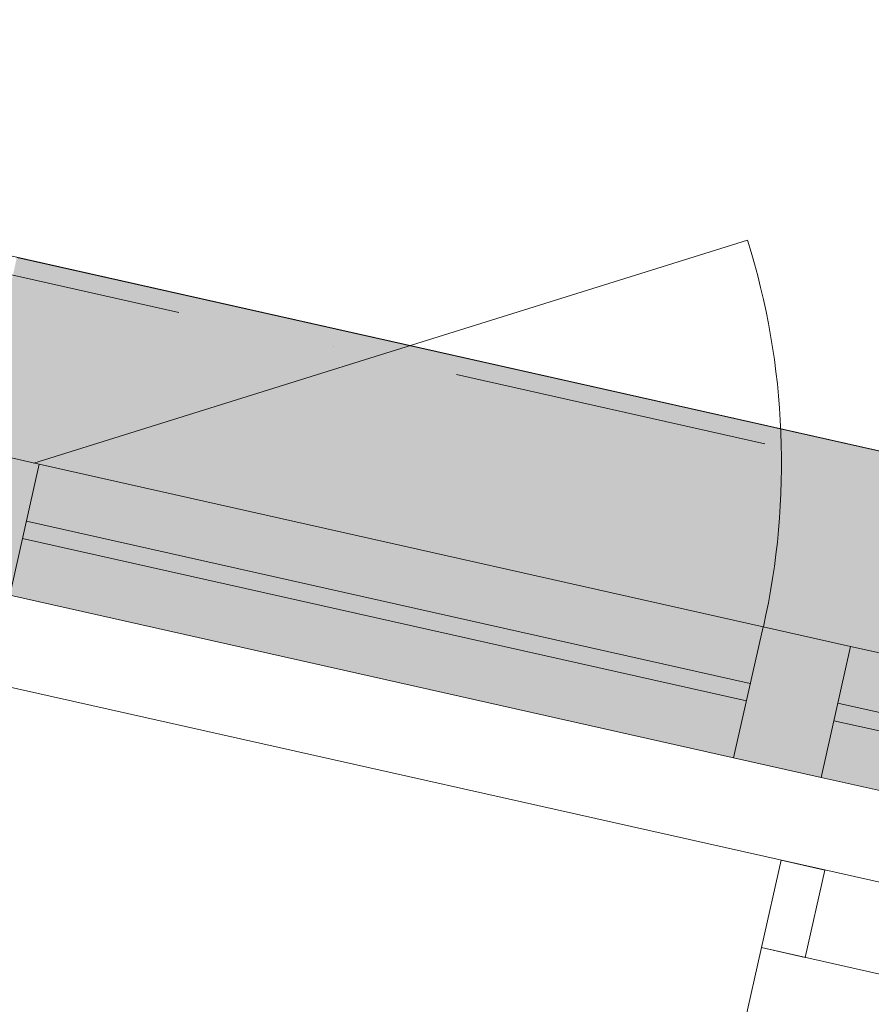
# Model space of a CAD drawing. Header units: millimetres. Extents: x -7145539 to -6664766, y 5874041 to 6141700.
# Tile 12 of 177: x -6922951 to -6922000, y 5888300 to 5889400. Entities that reach past the tile are written whole.
import ezdxf
from ezdxf.enums import TextEntityAlignment as Align

# ---------------------------------------------------------------- set-up
doc = ezdxf.new("R2010")
doc.units = ezdxf.units.MM
doc.header["$MEASUREMENT"] = 0
doc.linetypes.add('Штрихпунктирная', pattern=[670.277762, 352.777767, -176.388884, 0, -141.111112])
for name, color, linetype, lineweight in [('0_Ном._пера__120', 7, 'Continuous', 0), ('S - квартира_помещение.АР_Ном._пера__101', 252, 'Continuous', 0), ('АР-Мебель_Оборудование на фасаде.АР_Ном._пера__101', 252, 'Continuous', 0), ('АР-Стены_внешние_.АР_Ном._пера__120', 7, 'Continuous', 15), ('АР-Чертеж-Оси_Осевые размеры.АР_Ном._пера__120', 7, 'Continuous', 0), ('Окна Archicad_Ном._пера__120', 7, 'Continuous', 0), ('Паспорта Зон Archicad_Ном._пера__1', 7, 'Continuous', 0)]:
    doc.layers.add(name, color=color, linetype=linetype, lineweight=lineweight)
for name, color, linetype in [('S - квартира_помещение.АР', 7, 'Continuous'), ('АР-Мебель_Оборудование на фасаде.АР', 7, 'Continuous'), ('АР-Стены_внешние_.АР', 7, 'Continuous'), ('АР-Чертеж-Оси_Осевые размеры.АР', 7, 'Continuous'), ('Окна Archicad', 7, 'Continuous')]:
    doc.layers.add(name, color=color, linetype=linetype)
doc.styles.add('РЎР“Р•РќР•Р\xa0Р\x98Р\xa0_РЎРўР\x98Р›Р¬_1', font='txt')
doc.styles.add('РЎР“Р•РќР•Р\xa0Р\x98Р\xa0_РЎРўР\x98Р›Р¬_2', font='GOTHIC.TTF')

# ---------------------------------------------------------------- blocks, each defined once
blk = doc.blocks.new('Жилая комната №2_2_38_1', base_point=(-6920973.7, 5892975.3))
at = {"layer": 'S - квартира_помещение.АР_Ном._пера__101', "color": 252, "linetype": 'Continuous', "lineweight": 0, "flags": 128}
blk.add_lwpolyline([(-6923364.1, 5889226.6), (-6919744.1, 5888413.5), (-6918733.8, 5892911.4), (-6922353.9, 5893724.5)], close=True, dxfattribs=at)
at = {"layer": 'Паспорта Зон Archicad_Ном._пера__1', "color": 7, "lineweight": 0, "style": 'РЎР“Р•РќР•Р\xa0Р\x98Р\xa0_РЎРўР\x98Р›Р¬_1'}
blk.add_attdef('ROOM_NUMBER', text='', height=250, rotation=347.3411, dxfattribs=at).set_placement((-6920149.2, 5891818.1), align=Align.MIDDLE_CENTER)
blk = doc.blocks.new('Перекрытие_41_1', base_point=(-6922122.7, 5888363.5))
at = {"layer": 'АР-Мебель_Оборудование на фасаде.АР_Ном._пера__101', "color": 252, "linetype": 'Continuous', "lineweight": 0, "flags": 128}
blk.add_lwpolyline([(-6922122.7, 5888363.5), (-6922100.8, 5888461.1), (-6922052, 5888450.1), (-6922073.9, 5888352.5)], close=True, dxfattribs=at)
blk = doc.blocks.new('Кондиционер Воздуха 23[125]_1', base_point=(-6922197.2, 5888031.7))
at = {"layer": 'АР-Мебель_Оборудование на фасаде.АР_Ном._пера__101', "color": 252, "linetype": 'Continuous', "lineweight": 0}
for p, q in [((-6922122.7, 5888363.5), (-6922197.2, 5888031.7)), ((-6922122.7, 5888363.5), (-6922189.8, 5888064.9)), ((-6921293.4, 5888177.2), (-6922122.7, 5888363.5)), ((-6921293.4, 5888177.2), (-6922122.7, 5888363.5)), ((-6921367.9, 5887845.5), (-6921293.4, 5888177.2)), ((-6921360.4, 5887878.7), (-6921293.4, 5888177.2)), ((-6922189.8, 5888064.9), (-6921360.4, 5887878.7)), ((-6922197.2, 5888031.7), (-6921367.9, 5887845.5))]:
    blk.add_line(p, q, dxfattribs=at)
blk = doc.blocks.new('Горизонтальное Многостворчатое Окно 23[24]_1', base_point=(-6321637.8, 6318947.9))
at = {"layer": 'Окна Archicad', "linetype": 'Continuous', "lineweight": 0, "true_color": 0xffffff}
for points in [[(-6923002.4, 5888919.9), (-6920260.6, 5888304), (-6920212.4, 5888518.7), (-6922954.2, 5889134.5)], [(-6923002.4, 5888919.9), (-6923035.3, 5888773.5), (-6922962.1, 5888757.1), (-6922929.3, 5888903.4)], [(-6922929.3, 5888903.4), (-6922962.1, 5888757.1), (-6922153.9, 5888575.5), (-6922121, 5888721.9)], [(-6922121, 5888721.9), (-6922153.9, 5888575.5), (-6922056.3, 5888553.6), (-6922023.5, 5888700)], [(-6922023.5, 5888700), (-6922056.3, 5888553.6), (-6921248.1, 5888372.1), (-6921215.2, 5888518.4)]]:
    blk.add_hatch(color=7, dxfattribs=at).paths.add_polyline_path(points)
at = {"layer": 'Окна Archicad_Ном._пера__120', "color": 7, "linetype": 'Continuous', "lineweight": 0}
for p, q in [((-6922954.2, 5889134.5), (-6920212.4, 5888518.7)), ((-6923002.4, 5888919.9), (-6922929.3, 5888903.4)), ((-6922929.3, 5888903.4), (-6922962.1, 5888757.1)), ((-6922929.3, 5888903.4), (-6922121, 5888721.9)), ((-6922943.5, 5888840), (-6922135.3, 5888658.5)), ((-6922139.7, 5888639), (-6922947.9, 5888820.5)), ((-6922962.1, 5888757.1), (-6922153.9, 5888575.5)), ((-6922153.9, 5888575.5), (-6922121, 5888721.9)), ((-6922121, 5888721.9), (-6922023.5, 5888700)), ((-6922023.5, 5888700), (-6922056.3, 5888553.6)), ((-6922023.5, 5888700), (-6921215.2, 5888518.4)), ((-6922037.7, 5888636.6), (-6921229.5, 5888455)), ((-6921233.9, 5888435.5), (-6922042.1, 5888617)), ((-6922056.3, 5888553.6), (-6922153.9, 5888575.5)), ((-6922056.3, 5888553.6), (-6921248.1, 5888372.1))]:
    blk.add_line(p, q, dxfattribs=at)
blk = doc.blocks.new('Стена_227_1', base_point=(-6919631.2, 5888367.6))
at = {"layer": 'Окна Archicad', "color": 7, "linetype": 'Continuous', "lineweight": 0}
blk.add_blockref('Горизонтальное Многостворчатое Окно 23[24]_1', (-6321637.8, 6318947.9), dxfattribs=at)
blk = doc.blocks.new('Стандартный Маркер Сетки[209]_1', base_point=(-6972495.4, 5900240.4))
at = {"layer": 'АР-Чертеж-Оси_Осевые размеры.АР_Ном._пера__120', "color": 7, "linetype": 'Штрихпунктирная', "lineweight": 0}
blk.add_line((-6971519.7, 5900021.3), (-6892578.5, 5882291.5), dxfattribs=at)
at = {"layer": 'АР-Чертеж-Оси_Осевые размеры.АР_Ном._пера__120', "color": 7, "lineweight": 0, "style": 'РЎР“Р•РќР•Р\xa0Р\x98Р\xa0_РЎРўР\x98Р›Р¬_2'}
for tag, p in [('AC_MarkerText_1_0', (-6972913.3, 5900531.1)), ('AC_MarkerText_1_1', (-6891045, 5882143.9))]:
    blk.add_attdef(tag, text='', height=350, rotation=347.3417, dxfattribs=at).set_placement(p, align=Align.TOP_CENTER)
blk = doc.blocks.new('Стандартный Маркер Сетки[214]_1', base_point=(-6972495.4, 5900240.4))
at = {"layer": 'АР-Чертеж-Оси_Осевые размеры.АР_Ном._пера__120', "color": 7, "linetype": 'Штрихпунктирная', "lineweight": 0}
blk.add_line((-6971519.7, 5900021.3), (-6892578.5, 5882291.5), dxfattribs=at)
at = {"layer": 'АР-Чертеж-Оси_Осевые размеры.АР_Ном._пера__120', "color": 7, "lineweight": 0, "style": 'РЎР“Р•РќР•Р\xa0Р\x98Р\xa0_РЎРўР\x98Р›Р¬_2'}
for tag, p in [('AC_MarkerText_1_0', (-6972913.3, 5900531.1)), ('AC_MarkerText_1_1', (-6891045, 5882143.9))]:
    blk.add_attdef(tag, text='', height=350, rotation=347.3417, dxfattribs=at).set_placement(p, align=Align.TOP_CENTER)
blk = doc.blocks.new('Стандартный Маркер Сетки[218]_1', base_point=(-6972495.4, 5900240.4))
at = {"layer": 'АР-Чертеж-Оси_Осевые размеры.АР_Ном._пера__120', "color": 7, "linetype": 'Штрихпунктирная', "lineweight": 0}
blk.add_line((-6971519.7, 5900021.3), (-6892578.5, 5882291.5), dxfattribs=at)
at = {"layer": 'АР-Чертеж-Оси_Осевые размеры.АР_Ном._пера__120', "color": 7, "lineweight": 0, "style": 'РЎР“Р•РќР•Р\xa0Р\x98Р\xa0_РЎРўР\x98Р›Р¬_2'}
for tag, p in [('AC_MarkerText_1_0', (-6972913.3, 5900531.1)), ('AC_MarkerText_1_1', (-6891045, 5882143.9))]:
    blk.add_attdef(tag, text='', height=350, rotation=347.3417, dxfattribs=at).set_placement(p, align=Align.TOP_CENTER)
blk = doc.blocks.new('Стандартный Маркер Сетки[225]_1', base_point=(-6972495.4, 5900240.4))
at = {"layer": 'АР-Чертеж-Оси_Осевые размеры.АР_Ном._пера__120', "color": 7, "linetype": 'Штрихпунктирная', "lineweight": 0}
blk.add_line((-6971519.7, 5900021.3), (-6892578.5, 5882291.5), dxfattribs=at)
at = {"layer": 'АР-Чертеж-Оси_Осевые размеры.АР_Ном._пера__120', "color": 7, "lineweight": 0, "style": 'РЎР“Р•РќР•Р\xa0Р\x98Р\xa0_РЎРўР\x98Р›Р¬_2'}
for tag, p in [('AC_MarkerText_1_0', (-6972913.3, 5900531.1)), ('AC_MarkerText_1_1', (-6891045, 5882143.9))]:
    blk.add_attdef(tag, text='', height=350, rotation=347.3417, dxfattribs=at).set_placement(p, align=Align.TOP_CENTER)

msp = doc.modelspace()

# ---------------------------------------------------------------- linework, layer by layer
at = {"layer": '0_Ном._пера__120', "color": 7, "linetype": 'Continuous', "lineweight": 0}
msp.add_line((-6922935.3, 5888904.8), (-6922138.4, 5889153.6), dxfattribs=at)
msp.add_arc((-6922935.3, 5888904.8), 834.9, 347.3404, 17.3404, dxfattribs=at)
at = {"layer": 'S - квартира_помещение.АР', "color": 254, "linetype": 'Continuous', "lineweight": 0, "true_color": 0xffe1c4, "flags": 128}
msp.add_lwpolyline([(-6923364.1, 5889226.6), (-6919744.1, 5888413.5), (-6918733.8, 5892911.4), (-6922353.9, 5893724.5)], close=True, dxfattribs=at)
at = {"layer": 'АР-Стены_внешние_.АР_Ном._пера__120', "color": 7, "linetype": 'Continuous', "lineweight": 15}
msp.add_lwpolyline([(-6916228.3, 5902971.9), (-6919760.3, 5903765.2), (-6919994.7, 5902721.3), (-6922951.5, 5903385.4), (-6922105.7, 5907151.4), (-6931032.5, 5909156.4), (-6931491.5, 5907112.8), (-6934526.4, 5907794.4), (-6934346.8, 5908594.1), (-6937888.5, 5909389.6), (-6941605.2, 5892841.9), (-6919612.7, 5887902.3)], dxfattribs=at)

# ---------------------------------------------------------------- block references
at = {"layer": 'S - квартира_помещение.АР', "color": 7, "linetype": 'Continuous', "lineweight": 0}
msp.add_blockref('Жилая комната №2_2_38_1', (-6920973.7, 5892975.3), dxfattribs=at)
at = {"layer": 'АР-Мебель_Оборудование на фасаде.АР', "color": 252, "linetype": 'Continuous', "lineweight": 0}
msp.add_blockref('Перекрытие_41_1', (-6922122.7, 5888363.5), dxfattribs=at)
at = {"layer": 'АР-Мебель_Оборудование на фасаде.АР_Ном._пера__101', "color": 252, "linetype": 'Continuous', "lineweight": 0}
msp.add_blockref('Кондиционер Воздуха 23[125]_1', (-6922197.2, 5888031.7), dxfattribs=at)
at = {"layer": 'АР-Стены_внешние_.АР', "color": 7, "lineweight": 0}
msp.add_blockref('Стена_227_1', (-6919631.2, 5888367.6), dxfattribs=at)
at = {"layer": 'АР-Чертеж-Оси_Осевые размеры.АР', "color": 8, "linetype": 'Continuous', "lineweight": 15}
for name in ['Стандартный Маркер Сетки[209]_1', 'Стандартный Маркер Сетки[214]_1', 'Стандартный Маркер Сетки[218]_1', 'Стандартный Маркер Сетки[225]_1']:
    msp.add_blockref(name, (-6972495.4, 5900240.4), dxfattribs=at)

doc.saveas('drawing.dxf')
